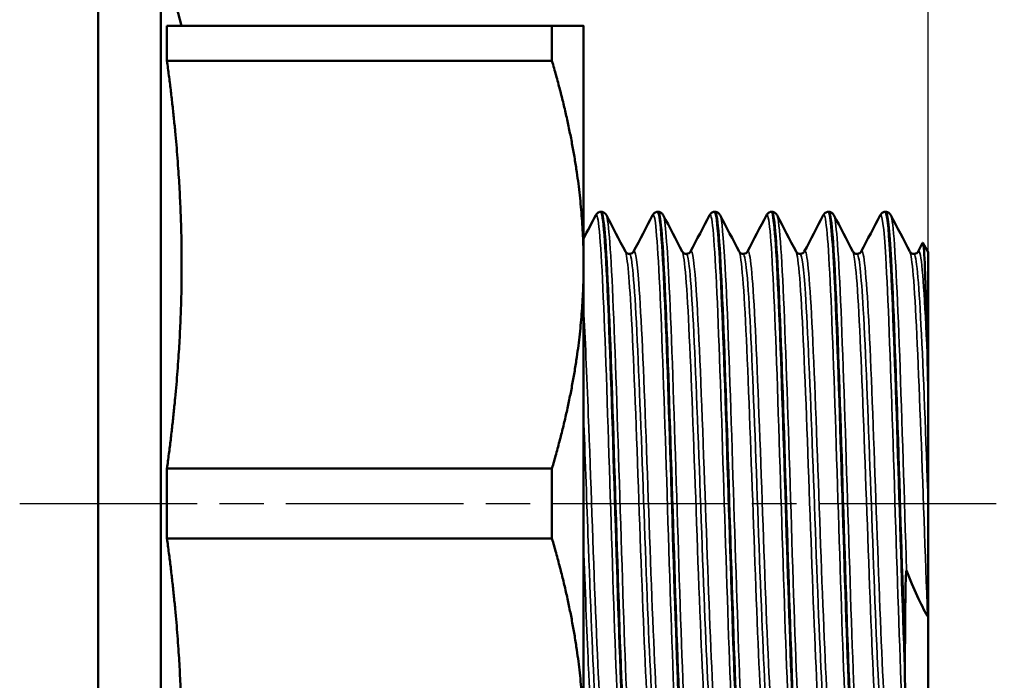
# Model space of a CAD drawing. Header units: millimetres. Extents: x -76 to 691, y -69 to 356.
# Tile 5 of 17: x 41 to 72, y 132 to 153. Entities that reach past the tile are written whole.
import ezdxf

# ---------------------------------------------------------------- set-up
doc = ezdxf.new("R2010")
doc.units = ezdxf.units.MM
doc.linetypes.add('CHAIN', pattern=[0.7087, 0.4724, -0.0591, 0.1181, -0.0591])
for name, color, linetype, lineweight in [('Видимые тонкие (ГОСТ)', 7, 'Continuous', 35), ('Видимый контур (ГОСТ)', 7, 'Continuous', 50), ('Осевая линия (ГОСТ)', 7, 'Continuous', 25), ('Размер (ГОСТ)', 7, 'Continuous', 25)]:
    doc.layers.add(name, color=color, linetype=linetype, lineweight=lineweight)
doc.styles.add('Обычный текст (ГОСТ)', font='GOST Common Italic.ttf')
doc.dimstyles.new('Обычный (ГОСТ)', dxfattribs={"dimtxt": 3.5, "dimasz": 3.5, "dimexe": 1, "dimexo": 0, "dimgap": 0.5, "dimtad": 1, "dimrnd": 1e-08, "dimtxsty": 'Обычный текст (ГОСТ)', "dimblk": 'Filled-1', "dimcen": 0.09, "dimdle": 15, "dimclrd": 256, "dimclre": 256, "dimclrt": 256, "dimazin": 2, "dimtfac": 0.714286, "dimtdec": 3, "dimtmove": 0, "dimatfit": 3, "dimfxl": 1, "dimtolj": 1, "dimlwd": 25, "dimlwe": 25, "dimarcsym": 0})

# ---------------------------------------------------------------- blocks, each defined once
blk = doc.blocks.new('Filled-1')
at = {"color": 0}
for p, q in [((0, 0), (-1, 0.1429)), ((-1, 0.1429), (-1, -0.1429)), ((-1, 0), (0, 0)), ((-1, -0.1429), (0, 0))]:
    blk.add_line(p, q, dxfattribs=at)
at = {"color": 0, "flags": 128}
blk.add_lwpolyline([(-1, -0.1429), (0, 0), (-1, 0.1429), (-1, -0.1429)], dxfattribs=at)
at = {"color": 0}
blk.add_solid([(-1, -0.1429), (0, 0), (-1, 0.1429), (-1, -0.1429)], dxfattribs=at)
blk = doc.blocks.new('*D10')
at = {"layer": 'Defpoints', "color": 0, "linetype": 'Continuous', "transparency": 16777216}
for p in [(69.805, 165.279), (43.305, 155.444), (69.805, 145.724)]:
    blk.add_point(p, dxfattribs=at)
at = {"layer": 'Размер (ГОСТ)', "linetype": 'Continuous', "lineweight": 25, "transparency": 16777216}
for p, q in [((43.305, 155.444), (43.305, 166.279)), ((69.805, 145.724), (69.805, 166.279)), ((46.805, 165.279), (66.305, 165.279))]:
    blk.add_line(p, q, dxfattribs=at)
at = {"layer": 'Размер (ГОСТ)', "linetype": 'Continuous', "lineweight": 25, "transparency": 16777216, "xscale": 3.5, "yscale": 3.5, "zscale": 3.5, "rotation": 180}
blk.add_blockref('Filled-1', (43.305, 165.279), dxfattribs=at)
at = {"layer": 'Размер (ГОСТ)', "linetype": 'Continuous', "lineweight": 25, "transparency": 16777216, "xscale": 3.5, "yscale": 3.5, "zscale": 3.5}
blk.add_blockref('Filled-1', (69.805, 165.279), dxfattribs=at)
at = {"layer": 'Размер (ГОСТ)', "linetype": 'Continuous', "lineweight": 25, "transparency": 16777216, "insert": (52.153, 169.979), "char_height": 3.5, "attachment_point": 1, "style": 'Обычный текст (ГОСТ)'}
blk.add_mtext('\\A1;26,5', dxfattribs=at)

msp = doc.modelspace()

# ---------------------------------------------------------------- linework, layer by layer
at = {"layer": 'Видимые тонкие (ГОСТ)'}
for points, knots in [([(60.1001, 128.495), (60.0583, 128.5766), (60.0166, 128.9399), (59.9748, 129.5715), (59.9008, 130.6904), (59.8268, 132.6385), (59.7528, 134.8878), (59.679, 137.1322), (59.6051, 139.6513), (59.5313, 141.7654), (59.457, 143.8915), (59.3828, 145.5836), (59.3085, 146.3802), (59.2697, 146.7968), (59.2309, 146.9661), (59.192, 146.8923)], [39.3300349, 39.3300349, 39.3300349, 39.3300349, 39.7635773, 39.7635773, 39.7635773, 40.5315976, 40.5315976, 40.5315976, 41.2979213, 41.2979213, 41.2979213, 42.0686359, 42.0686359, 42.0686359, 42.4716275, 42.4716275, 42.4716275, 42.4716275]), ([(60.4391, 128.4877), (60.4329, 128.4755), (60.4268, 128.4696), (60.4207, 128.4703), (60.3462, 128.4785), (60.2718, 129.4472), (60.1974, 131.1108), (60.1232, 132.7692), (60.049, 135.0991), (59.9748, 137.466), (59.9008, 139.8265), (59.8268, 142.1971), (59.7528, 143.9355), (59.679, 145.6701), (59.6051, 146.7559), (59.5313, 146.8999), (59.5312, 146.9), (59.5311, 146.9002), (59.531, 146.9004)], [32.9265962, 32.9265962, 32.9265962, 32.9265962, 32.9901962, 32.9901962, 32.9901962, 33.7627383, 33.7627383, 33.7627383, 34.5328279, 34.5328279, 34.5328279, 35.3008483, 35.3008483, 35.3008483, 36.067172, 36.067172, 36.067172, 36.0681888, 36.0681888, 36.0681888, 36.0681888]), ([(61.9162, 128.4931), (61.865, 128.5961), (61.8138, 129.1258), (61.7627, 130.0361), (61.6884, 131.3574), (61.6141, 133.4652), (61.5398, 135.7842), (61.4657, 138.0998), (61.3915, 140.5996), (61.3173, 142.6033), (61.2432, 144.6042), (61.1692, 146.0877), (61.0951, 146.6512), (61.0661, 146.8717), (61.0371, 146.9503), (61.0081, 146.893)], [33.0468495, 33.0468495, 33.0468495, 33.0468495, 33.5779989, 33.5779989, 33.5779989, 34.3489924, 34.3489924, 34.3489924, 35.118831, 35.118831, 35.118831, 35.8876098, 35.8876098, 35.8876098, 36.1884422, 36.1884422, 36.1884422, 36.1884422]), ([(62.2552, 128.4905), (62.2399, 128.4595), (62.2247, 128.4669), (62.2095, 128.5144), (62.135, 128.7468), (62.0604, 129.9364), (61.9859, 131.7565), (61.9115, 133.5735), (61.8371, 135.9977), (61.7627, 138.3656), (61.6884, 140.7297), (61.6141, 143.0106), (61.5398, 144.5858), (61.4756, 145.9481), (61.4113, 146.7693), (61.3471, 146.8987)], [26.6434109, 26.6434109, 26.6434109, 26.6434109, 26.8014087, 26.8014087, 26.8014087, 27.5750042, 27.5750042, 27.5750042, 28.3472495, 28.3472495, 28.3472495, 29.1182431, 29.1182431, 29.1182431, 29.7850035, 29.7850035, 29.7850035, 29.7850035]), ([(63.7323, 128.4892), (63.67, 128.6152), (63.6076, 129.3892), (63.5453, 130.6811), (63.4713, 132.2152), (63.3973, 134.4622), (63.3233, 136.8131), (63.2493, 139.1625), (63.1754, 141.5893), (63.1014, 143.4362), (63.0275, 145.2821), (62.9536, 146.5282), (62.8796, 146.8375), (62.8612, 146.9147), (62.8427, 146.9333), (62.8242, 146.8959)], [26.7636642, 26.7636642, 26.7636642, 26.7636642, 27.4105658, 27.4105658, 27.4105658, 28.1787159, 28.1787159, 28.1787159, 28.9464013, 28.9464013, 28.9464013, 29.7136451, 29.7136451, 29.7136451, 29.9052569, 29.9052569, 29.9052569, 29.9052569]), ([(64.0713, 128.494), (64.0441, 128.44), (64.017, 128.5054), (63.9898, 128.6959), (63.9157, 129.2159), (63.8416, 130.6612), (63.7675, 132.6392), (63.6934, 134.616), (63.6194, 137.1023), (63.5453, 139.4235), (63.4713, 141.7433), (63.3973, 143.8719), (63.3233, 145.2325), (63.2699, 146.2136), (63.2166, 146.7874), (63.1632, 146.8952)], [20.3602256, 20.3602256, 20.3602256, 20.3602256, 20.6420292, 20.6420292, 20.6420292, 21.4111785, 21.4111785, 21.4111785, 22.1798164, 22.1798164, 22.1798164, 22.9479665, 22.9479665, 22.9479665, 23.5018182, 23.5018182, 23.5018182, 23.5018182]), ([(65.5484, 128.4869), (65.4747, 128.6292), (65.4009, 129.709), (65.3272, 131.4382), (65.2527, 133.184), (65.1783, 135.5714), (65.1038, 137.9462), (65.0295, 140.319), (64.9551, 142.6519), (64.8807, 144.3066), (64.8064, 145.9599), (64.732, 146.9173), (64.6577, 146.9171), (64.6519, 146.9171), (64.6461, 146.9113), (64.6403, 146.8998)], [20.4804789, 20.4804789, 20.4804789, 20.4804789, 21.2458132, 21.2458132, 21.2458132, 22.0185315, 22.0185315, 22.0185315, 22.7905944, 22.7905944, 22.7905944, 23.5620263, 23.5620263, 23.5620263, 23.6220716, 23.6220716, 23.6220716, 23.6220716]), ([(65.8874, 128.4956), (65.8497, 128.4235), (65.8121, 128.5796), (65.7745, 128.9691), (65.6999, 129.7412), (65.6253, 131.4211), (65.5507, 133.547), (65.4762, 135.6709), (65.4017, 138.2153), (65.3272, 140.4819), (65.2527, 142.7464), (65.1783, 144.7074), (65.1038, 145.8275), (65.0623, 146.4521), (65.0208, 146.8112), (64.9793, 146.8922)], [14.0770403, 14.0770403, 14.0770403, 14.0770403, 14.4675621, 14.4675621, 14.4675621, 15.2416655, 15.2416655, 15.2416655, 16.0150639, 16.0150639, 16.0150639, 16.7877822, 16.7877822, 16.7877822, 17.2186329, 17.2186329, 17.2186329, 17.2186329]), ([(67.3645, 128.4882), (67.3562, 128.5034), (67.3479, 128.5303), (67.3395, 128.5691), (67.2656, 128.9134), (67.1917, 130.1922), (67.1178, 132.0598), (67.0439, 133.9268), (66.97, 136.3612), (66.8961, 138.705), (66.8222, 141.0482), (66.7483, 143.2746), (66.6745, 144.7828), (66.6018, 146.2663), (66.5291, 147.0385), (66.4564, 146.9004)], [14.1972936, 14.1972936, 14.1972936, 14.1972936, 14.2836725, 14.2836725, 14.2836725, 15.05086, 15.05086, 15.05086, 15.8178369, 15.8178369, 15.8178369, 16.5846089, 16.5846089, 16.5846089, 17.3388863, 17.3388863, 17.3388863, 17.3388863]), ([(67.7035, 128.4939), (67.6561, 128.4067), (67.6087, 128.6836), (67.5613, 129.3158), (67.4874, 130.3027), (67.4135, 132.1443), (67.3395, 134.3424), (67.2656, 136.5399), (67.1917, 139.069), (67.1178, 141.2457), (67.0439, 143.4219), (66.97, 145.2215), (66.8961, 146.1582), (66.8625, 146.5836), (66.829, 146.8289), (66.7954, 146.8923)], [7.7938549, 7.7938549, 7.7938549, 7.7938549, 8.2855193, 8.2855193, 8.2855193, 9.0529232, 9.0529232, 9.0529232, 9.8201107, 9.8201107, 9.8201107, 10.5870876, 10.5870876, 10.5870876, 10.9354476, 10.9354476, 10.9354476, 10.9354476]), ([(69.1159, 128.8395), (69.0418, 129.5018), (68.9677, 131.0738), (68.8936, 133.1284), (68.8195, 135.1822), (68.7455, 137.6951), (68.6714, 139.9847), (68.5973, 142.2736), (68.5233, 144.3136), (68.4492, 145.5511), (68.3903, 146.5354), (68.3314, 147.0032), (68.2725, 146.8969)], [8.1378985, 8.1378985, 8.1378985, 8.1378985, 8.9069789, 8.9069789, 8.9069789, 9.6758022, 9.6758022, 9.6758022, 10.4443745, 10.4443745, 10.4443745, 11.055701, 11.055701, 11.055701, 11.055701]), ([(69.1159, 135.551), (69.0418, 137.8509), (68.9677, 140.3587), (68.8936, 142.3933), (68.8195, 144.4271), (68.7455, 145.965), (68.6714, 146.5895), (68.6514, 146.7577), (68.6315, 146.8592), (68.6115, 146.8953)], [2.9071492, 2.9071492, 2.9071492, 2.9071492, 3.6762295, 3.6762295, 3.6762295, 4.4450529, 4.4450529, 4.4450529, 4.6522623, 4.6522623, 4.6522623, 4.6522623]), ([(61.3089, 129.6551), (61.2916, 129.6864), (61.2743, 129.7609), (61.257, 129.8798), (61.1804, 130.4053), (61.1038, 131.7907), (61.0272, 133.6363), (60.9507, 135.4796), (60.8743, 137.7582), (60.7978, 139.8161), (60.7214, 141.8716), (60.645, 143.6807), (60.5686, 144.7236), (60.5127, 145.4868), (60.4568, 145.8321), (60.4009, 145.7309)], [33.0554885, 33.0554885, 33.0554885, 33.0554885, 33.2353122, 33.2353122, 33.2353122, 34.0301244, 34.0301244, 34.0301244, 34.8239322, 34.8239322, 34.8239322, 35.6168376, 35.6168376, 35.6168376, 36.1970812, 36.1970812, 36.1970812, 36.1970812]), ([(63.125, 129.6515), (63.12, 129.6608), (63.115, 129.6738), (63.1101, 129.6906), (63.0336, 129.9471), (62.9571, 131.0833), (62.8807, 132.7723), (62.8043, 134.4602), (62.7279, 136.6787), (62.6515, 138.7901), (62.5713, 141.0044), (62.4912, 143.0684), (62.411, 144.3353), (62.3464, 145.3579), (62.2817, 145.8508), (62.217, 145.7338)], [26.7723032, 26.7723032, 26.7723032, 26.7723032, 26.82416, 26.82416, 26.82416, 27.6176828, 27.6176828, 27.6176828, 28.4107574, 28.4107574, 28.4107574, 29.2425059, 29.2425059, 29.2425059, 29.9138959, 29.9138959, 29.9138959, 29.9138959]), ([(64.9411, 129.6512), (64.8674, 129.7955), (64.7936, 130.755), (64.7198, 132.2795), (64.643, 133.8671), (64.5662, 136.0466), (64.4894, 138.1853), (64.4126, 140.3224), (64.3358, 142.3909), (64.2591, 143.7915), (64.1837, 145.1657), (64.1084, 145.8792), (64.0331, 145.7363)], [20.4891179, 20.4891179, 20.4891179, 20.4891179, 21.2547926, 21.2547926, 21.2547926, 22.0521745, 22.0521745, 22.0521745, 22.8489265, 22.8489265, 22.8489265, 23.6307106, 23.6307106, 23.6307106, 23.6307106]), ([(61.0463, 129.6518), (61.0399, 129.6391), (61.0336, 129.6325), (61.0272, 129.632), (60.9507, 129.6261), (60.8743, 130.5086), (60.7978, 132.0255), (60.7214, 133.5406), (60.645, 135.6692), (60.5686, 137.7998), (60.4914, 139.9517), (60.4143, 142.0775), (60.3371, 143.5551), (60.2708, 144.8244), (60.2045, 145.6011), (60.1383, 145.7345)], [32.9179572, 32.9179572, 32.9179572, 32.9179572, 32.9839654, 32.9839654, 32.9839654, 33.7777732, 33.7777732, 33.7777732, 34.5706787, 34.5706787, 34.5706787, 35.371563, 35.371563, 35.371563, 36.0595498, 36.0595498, 36.0595498, 36.0595498]), ([(61.1776, 129.73), (61.1256, 129.7346), (61.0736, 130.1202), (61.0215, 130.8579), (60.9448, 131.9452), (60.8681, 133.7832), (60.7914, 135.8401), (60.7148, 137.8946), (60.6382, 140.1408), (60.5616, 141.9301), (60.4842, 143.7373), (60.4069, 145.054), (60.3295, 145.493), (60.3095, 145.6063), (60.2895, 145.6608), (60.2696, 145.6587)], [32.9867229, 32.9867229, 32.9867229, 32.9867229, 33.5267421, 33.5267421, 33.5267421, 34.3228009, 34.3228009, 34.3228009, 35.1179549, 35.1179549, 35.1179549, 35.92104, 35.92104, 35.92104, 36.1283155, 36.1283155, 36.1283155, 36.1283155]), ([(62.8624, 129.6517), (62.7921, 129.5218), (62.7218, 130.1261), (62.6515, 131.3302), (62.5713, 132.7025), (62.4912, 134.8373), (62.411, 137.0656), (62.3338, 139.2126), (62.2566, 141.416), (62.1794, 143.0302), (62.1044, 144.5984), (62.0294, 145.5904), (61.9544, 145.7362)], [26.6347719, 26.6347719, 26.6347719, 26.6347719, 27.3645985, 27.3645985, 27.3645985, 28.1963469, 28.1963469, 28.1963469, 28.9977664, 28.9977664, 28.9977664, 29.7763645, 29.7763645, 29.7763645, 29.7763645]), ([(62.9937, 129.732), (62.9556, 129.7319), (62.9176, 129.9339), (62.8795, 130.3383), (62.8028, 131.152), (62.7262, 132.7742), (62.6496, 134.7363), (62.5695, 136.7872), (62.4894, 139.1812), (62.4093, 141.1688), (62.3319, 143.0903), (62.2544, 144.6059), (62.177, 145.2692), (62.1465, 145.53), (62.1161, 145.6577), (62.0857, 145.6559)], [26.7035376, 26.7035376, 26.7035376, 26.7035376, 27.0988293, 27.0988293, 27.0988293, 27.8941741, 27.8941741, 27.8941741, 28.7255166, 28.7255166, 28.7255166, 29.5292204, 29.5292204, 29.5292204, 29.8451302, 29.8451302, 29.8451302, 29.8451302]), ([(64.6785, 129.6539), (64.6155, 129.5399), (64.5524, 130.0034), (64.4894, 130.9755), (64.4126, 132.159), (64.3358, 134.0808), (64.2591, 136.184), (64.1824, 138.2855), (64.1056, 140.5409), (64.0289, 142.2972), (63.9523, 144.0522), (63.8756, 145.2863), (63.799, 145.6426), (63.7895, 145.6868), (63.78, 145.7174), (63.7705, 145.7348)], [20.3515866, 20.3515866, 20.3515866, 20.3515866, 21.0060155, 21.0060155, 21.0060155, 21.8027675, 21.8027675, 21.8027675, 22.5989163, 22.5989163, 22.5989163, 23.3944879, 23.3944879, 23.3944879, 23.4931792, 23.4931792, 23.4931792, 23.4931792]), ([(64.8098, 129.731), (64.7812, 129.7291), (64.7525, 129.842), (64.7239, 130.0734), (64.6468, 130.6958), (64.5698, 132.1668), (64.4927, 134.0572), (64.4158, 135.9461), (64.3388, 138.2289), (64.2618, 140.2404), (64.1849, 142.2503), (64.1079, 143.963), (64.031, 144.8801), (63.9879, 145.3937), (63.9449, 145.6541), (63.9018, 145.6555)], [20.4203522, 20.4203522, 20.4203522, 20.4203522, 20.7176695, 20.7176695, 20.7176695, 21.5173476, 21.5173476, 21.5173476, 22.3163919, 22.3163919, 22.3163919, 23.114829, 23.114829, 23.114829, 23.5619449, 23.5619449, 23.5619449, 23.5619449]), ([(66.4946, 129.6576), (66.4439, 129.5646), (66.3932, 129.8364), (66.3425, 130.4611), (66.264, 131.4284), (66.1855, 133.2307), (66.1069, 135.3239), (66.0297, 137.3832), (65.9525, 139.6953), (65.8752, 141.5825), (65.798, 143.4678), (65.7209, 144.904), (65.6437, 145.4708), (65.6247, 145.6107), (65.6056, 145.6972), (65.5866, 145.7316)], [14.0684013, 14.0684013, 14.0684013, 14.0684013, 14.5946692, 14.5946692, 14.5946692, 15.4096037, 15.4096037, 15.4096037, 16.2113339, 16.2113339, 16.2113339, 17.0122703, 17.0122703, 17.0122703, 17.2099939, 17.2099939, 17.2099939, 17.2099939]), ([(66.6259, 129.7269), (66.6108, 129.7253), (66.5957, 129.7564), (66.5806, 129.8215), (66.504, 130.1512), (66.4274, 131.349), (66.3508, 133.0691), (66.2722, 134.8343), (66.1936, 137.1265), (66.115, 139.252), (66.0375, 141.3469), (65.9601, 143.2512), (65.8826, 144.4038), (65.8277, 145.2208), (65.7728, 145.6523), (65.7179, 145.6579)], [14.1371669, 14.1371669, 14.1371669, 14.1371669, 14.293931, 14.293931, 14.293931, 15.0889285, 15.0889285, 15.0889285, 15.9047636, 15.9047636, 15.9047636, 16.7088194, 16.7088194, 16.7088194, 17.2787596, 17.2787596, 17.2787596, 17.2787596]), ([(66.7572, 129.654), (66.6954, 129.7791), (66.6335, 130.4589), (66.5716, 131.5849), (66.4952, 132.975), (66.4189, 135.0274), (66.3425, 137.1528), (66.264, 139.3378), (66.1855, 141.5702), (66.1069, 143.1758), (66.0297, 144.7554), (65.9525, 145.7077), (65.8752, 145.7535), (65.8665, 145.7587), (65.8579, 145.7524), (65.8492, 145.735)], [14.2059326, 14.2059326, 14.2059326, 14.2059326, 14.8481103, 14.8481103, 14.8481103, 15.6408282, 15.6408282, 15.6408282, 16.4557627, 16.4557627, 16.4557627, 17.2574928, 17.2574928, 17.2574928, 17.3475253, 17.3475253, 17.3475253, 17.3475253]), ([(68.3107, 129.6589), (68.2662, 129.5757), (68.2218, 129.7711), (68.1773, 130.2456), (68.1008, 131.0625), (68.0243, 132.6959), (67.9477, 134.6752), (67.8712, 136.6538), (67.7947, 138.9526), (67.7182, 140.9094), (67.6417, 142.8655), (67.5652, 144.4547), (67.4888, 145.2195), (67.4601, 145.5065), (67.4314, 145.676), (67.4027, 145.7291)], [7.785216, 7.785216, 7.785216, 7.785216, 8.2466829, 8.2466829, 8.2466829, 9.0410061, 9.0410061, 9.0410061, 9.8350808, 9.8350808, 9.8350808, 10.6289136, 10.6289136, 10.6289136, 10.9268086, 10.9268086, 10.9268086, 10.9268086]), ([(68.442, 129.7246), (68.4351, 129.7241), (68.4282, 129.7306), (68.4213, 129.7443), (68.3445, 129.8961), (68.2677, 130.9301), (68.1909, 132.5464), (68.1142, 134.1622), (68.0374, 136.3388), (67.9607, 138.4457), (67.884, 140.5519), (67.8072, 142.561), (67.7305, 143.8912), (67.665, 145.0269), (67.5995, 145.6552), (67.534, 145.6616)], [7.8539816, 7.8539816, 7.8539816, 7.8539816, 7.9257894, 7.9257894, 7.9257894, 8.7226604, 8.7226604, 8.7226604, 9.5192748, 9.5192748, 9.5192748, 10.3156388, 10.3156388, 10.3156388, 10.9955743, 10.9955743, 10.9955743, 10.9955743]), ([(68.5733, 129.6562), (68.5179, 129.768), (68.4624, 130.3192), (68.407, 131.2481), (68.3304, 132.5306), (68.2539, 134.5165), (68.1773, 136.6331), (68.1008, 138.7491), (68.0243, 140.9685), (67.9477, 142.6516), (67.8712, 144.3342), (67.7947, 145.4593), (67.7182, 145.7027), (67.7006, 145.7589), (67.6829, 145.7679), (67.6653, 145.7323)], [7.9227473, 7.9227473, 7.9227473, 7.9227473, 8.4982638, 8.4982638, 8.4982638, 9.2928418, 9.2928418, 9.2928418, 10.087165, 10.087165, 10.087165, 10.8812398, 10.8812398, 10.8812398, 11.06434, 11.06434, 11.06434, 11.06434]), ([(69.7866, 134.0954), (69.7099, 136.0101), (69.6332, 138.3115), (69.5565, 140.3332), (69.4798, 142.3542), (69.4031, 144.0696), (69.3264, 144.9831), (69.2905, 145.4106), (69.2546, 145.6599), (69.2188, 145.7281)], [2.6789225, 2.6789225, 2.6789225, 2.6789225, 3.4751657, 3.4751657, 3.4751657, 4.271115, 4.271115, 4.271115, 4.6436233, 4.6436233, 4.6436233, 4.6436233]), ([(69.8049, 137.6715), (69.728, 139.7929), (69.651, 141.9029), (69.5741, 143.3874), (69.4994, 144.8281), (69.4247, 145.6613), (69.3501, 145.6635)], [3.1388071, 3.1388071, 3.1388071, 3.1388071, 3.9373556, 3.9373556, 3.9373556, 4.712389, 4.712389, 4.712389, 4.712389]), ([(69.7866, 142.1352), (69.7099, 143.9208), (69.6332, 145.2023), (69.5565, 145.6087), (69.5315, 145.7413), (69.5064, 145.7801), (69.4814, 145.73)], [3.7250815, 3.7250815, 3.7250815, 3.7250815, 4.5213246, 4.5213246, 4.5213246, 4.7811547, 4.7811547, 4.7811547, 4.7811547]), ([(59.4928, 129.6577), (59.4672, 129.7046), (59.4416, 129.8445), (59.416, 130.0792), (59.3394, 130.7807), (59.2628, 132.3189), (59.1863, 134.25), (59.1094, 136.1887), (59.0325, 138.4983), (58.9556, 140.5076), (58.9054, 141.8208), (58.8551, 143.002), (58.8049, 143.897)], [39.3386739, 39.3386739, 39.3386739, 39.3386739, 39.6045714, 39.6045714, 39.6045714, 40.3993481, 40.3993481, 40.3993481, 41.1972596, 41.1972596, 41.1972596, 41.7187328, 41.7187328, 41.7187328, 41.7187328]), ([(59.3615, 129.7269), (59.2995, 129.7335), (59.2375, 130.292), (59.1755, 131.3177), (59.0985, 132.5924), (59.0214, 134.5723), (58.9444, 136.6796), (58.8979, 137.9511), (58.8514, 139.2615), (58.8049, 140.4636)], [39.2699082, 39.2699082, 39.2699082, 39.2699082, 39.9134077, 39.9134077, 39.9134077, 40.7131165, 40.7131165, 40.7131165, 41.1956533, 41.1956533, 41.1956533, 41.1956533]), ([(59.2302, 129.6541), (59.2156, 129.6245), (59.2009, 129.6259), (59.1863, 129.6599), (59.1094, 129.8383), (59.0325, 130.9103), (58.9556, 132.5646), (58.9054, 133.6457), (58.8551, 134.9631), (58.8049, 136.3446)], [39.2011425, 39.2011425, 39.2011425, 39.2011425, 39.3531892, 39.3531892, 39.3531892, 40.1511006, 40.1511006, 40.1511006, 40.6725739, 40.6725739, 40.6725739, 40.6725739])]:
    msp.add_open_spline(points, degree=3, knots=knots, dxfattribs=at)
at = {"layer": 'Видимый контур (ГОСТ)'}
for p, q in [((43.3049, 119.9437), (43.3049, 155.4437)), ((45.3049, 119.9437), (45.3049, 155.4437)), ((45.9748, 152.9437), (45.3049, 155.4437)), ((57.7945, 152.9437), (45.5059, 152.9437)), ((45.5059, 152.9437), (45.5059, 151.8247)), ((57.7945, 152.9437), (57.7945, 151.8247)), ((58.8049, 145.3187), (58.8049, 152.9437)), ((57.7945, 151.8247), (45.5059, 151.8247)), ((59.353, 147.0087), (59.37, 147.0087)), ((61.1691, 147.0087), (61.1861, 147.0087)), ((62.9852, 147.0087), (63.0022, 147.0087)), ((64.8013, 147.0087), (64.8183, 147.0087)), ((66.6174, 147.0087), (66.6344, 147.0087)), ((68.4335, 147.0087), (68.4505, 147.0087)), ((69.4814, 145.7363), (69.6265, 146.0144)), ((69.8049, 145.7237), (69.6366, 146.0153)), ((69.8049, 141.1625), (69.8049, 145.7237)), ((58.8049, 130.0687), (58.8049, 145.3187)), ((69.8049, 141.1625), (69.8049, 137.6715)), ((57.7945, 138.8127), (45.5059, 138.8127)), ((45.5059, 138.8127), (45.5059, 136.5747)), ((57.7945, 138.8127), (57.7945, 136.5747)), ((69.8049, 137.6715), (69.8049, 134.1846)), ((57.7945, 136.5747), (45.5059, 136.5747)), ((69.8049, 129.6636), (69.8049, 134.1846)), ((69.063, 132.8378), (69.063, 132.3795))]:
    msp.add_line(p, q, dxfattribs=at)
for points, weights in [([(57.7945, 152.9437), (58.8049, 152.9437), (58.8049, 152.9437)], [1.03957889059, 1.04844020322, 1]), ([(45.9748, 145.3187), (45.9748, 148.3951), (45.5059, 151.8247)], [1, 1.02828840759, 1]), ([(58.8049, 145.3187), (58.8049, 148.3951), (57.7945, 151.8247)], [1, 1.04844020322, 1.03957889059]), ([(45.5059, 138.8127), (45.9748, 142.2422), (45.9748, 145.3187)], [1, 1.02828840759, 1]), ([(57.7945, 138.8127), (58.8049, 142.2422), (58.8049, 145.3187)], [1.03957889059, 1.04844020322, 1]), ([(45.9748, 130.0687), (45.9748, 133.1451), (45.5059, 136.5747)], [1, 1.02828840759, 1]), ([(58.8049, 130.0687), (58.8049, 133.1451), (57.7945, 136.5747)], [1, 1.04844020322, 1.03957889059])]:
    msp.add_rational_spline(points, weights, degree=2, dxfattribs=at)
for points in [[(58.8049, 146.1582), (58.934, 146.4056), (59.063, 146.653), (59.192, 146.9004)], [(59.531, 146.9004), (59.7334, 146.5124), (59.9358, 146.1243), (60.1383, 145.7363)], [(60.4009, 145.7363), (60.6034, 146.1243), (60.8058, 146.5124), (61.0081, 146.9004)], [(61.3471, 146.9004), (61.5495, 146.5124), (61.7519, 146.1243), (61.9544, 145.7363)], [(62.217, 145.7363), (62.4195, 146.1243), (62.6219, 146.5124), (62.8242, 146.9004)], [(63.1632, 146.9004), (63.3656, 146.5124), (63.568, 146.1243), (63.7705, 145.7363)], [(64.0331, 145.7363), (64.2356, 146.1243), (64.438, 146.5124), (64.6403, 146.9004)], [(64.9793, 146.9004), (65.1817, 146.5124), (65.3841, 146.1243), (65.5866, 145.7363)], [(65.8492, 145.7363), (66.0517, 146.1243), (66.2541, 146.5124), (66.4564, 146.9004)], [(66.7954, 146.9004), (66.9978, 146.5124), (67.2002, 146.1243), (67.4027, 145.7363)], [(67.6653, 145.7363), (67.8678, 146.1243), (68.0702, 146.5124), (68.2725, 146.9004)], [(68.6115, 146.9004), (68.8139, 146.5124), (69.0163, 146.1243), (69.2188, 145.7363)], [(69.8049, 141.1625), (69.7996, 141.4967), (69.7936, 141.8214), (69.7866, 142.1352)]]:
    msp.add_open_spline(points, degree=3, dxfattribs=at)
for points, knots in [([(59.192, 146.9004), (59.2004, 146.9164), (59.211, 146.9349), (59.2447, 146.9677), (59.2599, 146.9797), (59.3001, 146.9999), (59.3259, 147.0075), (59.3526, 147.0087)], [0, 0, 0, 0, 0.028256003, 0.028256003, 0.042945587, 0.042945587, 0.058160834, 0.058160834, 0.058160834, 0.058160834]), ([(59.3526, 147.0004), (59.3917, 147.0015), (59.4308, 146.7533), (59.4699, 146.2579), (59.5437, 145.322), (59.6176, 143.5143), (59.6914, 141.3227), (59.7652, 139.1318), (59.839, 136.5817), (59.9128, 134.3604), (59.9866, 132.1397), (60.0604, 130.2723), (60.1342, 129.2617), (60.1765, 128.6825), (60.2188, 128.3884), (60.2611, 128.3866)], [-42.4128826, -42.4128826, -42.4128826, -42.4128826, -42.0072647, -42.0072647, -42.0072647, -41.2408887, -41.2408887, -41.2408887, -40.4747496, -40.4747496, -40.4747496, -39.7088418, -39.7088418, -39.7088418, -39.2699082, -39.2699082, -39.2699082, -39.2699082]), ([(60.2785, 128.3871), (60.2435, 128.3849), (60.2086, 128.5819), (60.1737, 128.9799), (60.0997, 129.8226), (60.0257, 131.5568), (59.9517, 133.7126), (59.8779, 135.8626), (59.8041, 138.4079), (59.7303, 140.6621), (59.6532, 143.0178), (59.5761, 145.025), (59.4989, 146.0972), (59.456, 146.6947), (59.413, 146.9987), (59.37, 147.0007)], [32.985341, 32.985341, 32.985341, 32.985341, 33.3479664, 33.3479664, 33.3479664, 34.1159186, 34.1159186, 34.1159186, 34.8818512, 34.8818512, 34.8818512, 35.682247, 35.682247, 35.682247, 36.1283155, 36.1283155, 36.1283155, 36.1283155]), ([(59.3704, 147.0087), (59.407, 147.007), (59.4412, 146.993), (59.4861, 146.9625), (59.5, 146.9469), (59.5194, 146.9213), (59.5258, 146.9104), (59.531, 146.9004)], [0, 0, 0, 0, 0.020876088, 0.020876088, 0.040384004, 0.040384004, 0.058131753, 0.058131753, 0.058131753, 0.058131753]), ([(61.0081, 146.9004), (61.0165, 146.9164), (61.0271, 146.9349), (61.0608, 146.9677), (61.076, 146.9797), (61.1162, 146.9999), (61.142, 147.0075), (61.1687, 147.0087)], [0, 0, 0, 0, 0.028256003, 0.028256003, 0.042945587, 0.042945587, 0.058160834, 0.058160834, 0.058160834, 0.058160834]), ([(61.1687, 147.0024), (61.1925, 147.0056), (61.2164, 146.9155), (61.2402, 146.7288), (61.3138, 146.1512), (61.3875, 144.6559), (61.4612, 142.6449), (61.5348, 140.6344), (61.6085, 138.1306), (61.6821, 135.8062), (61.759, 133.3798), (61.8359, 131.1797), (61.9128, 129.8451), (61.9676, 128.894), (62.0224, 128.3899), (62.0772, 128.3838)], [-36.1296973, -36.1296973, -36.1296973, -36.1296973, -35.8825702, -35.8825702, -35.8825702, -35.1179296, -35.1179296, -35.1179296, -34.3534803, -34.3534803, -34.3534803, -33.555486, -33.555486, -33.555486, -32.9867229, -32.9867229, -32.9867229, -32.9867229]), ([(62.0946, 128.3861), (62.0479, 128.3874), (62.0012, 128.746), (61.9545, 129.445), (61.8803, 130.5559), (61.8061, 132.514), (61.7319, 134.7858), (61.6578, 137.054), (61.5837, 139.6092), (61.5097, 141.7576), (61.4357, 143.9027), (61.3617, 145.618), (61.2877, 146.439), (61.2539, 146.8148), (61.22, 147.0013), (61.1861, 147.0005)], [26.7021557, 26.7021557, 26.7021557, 26.7021557, 27.1867018, 27.1867018, 27.1867018, 27.9568609, 27.9568609, 27.9568609, 28.7257879, 28.7257879, 28.7257879, 29.4935785, 29.4935785, 29.4935785, 29.8451302, 29.8451302, 29.8451302, 29.8451302]), ([(61.1865, 147.0087), (61.2231, 147.007), (61.2573, 146.993), (61.3022, 146.9625), (61.3161, 146.9469), (61.3355, 146.9213), (61.3419, 146.9104), (61.3471, 146.9004)], [0, 0, 0, 0, 0.020876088, 0.020876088, 0.040384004, 0.040384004, 0.058131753, 0.058131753, 0.058131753, 0.058131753]), ([(62.8242, 146.9004), (62.8326, 146.9164), (62.8432, 146.9349), (62.8769, 146.9677), (62.8921, 146.9797), (62.9323, 146.9999), (62.9581, 147.0075), (62.9848, 147.0087)], [0, 0, 0, 0, 0.028256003, 0.028256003, 0.042945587, 0.042945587, 0.058160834, 0.058160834, 0.058160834, 0.058160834]), ([(62.9848, 147.0055), (62.9991, 147.0077), (63.0134, 146.9758), (63.0277, 146.9084), (63.1018, 146.5588), (63.1759, 145.2598), (63.2501, 143.3645), (63.3241, 141.4707), (63.3982, 139.003), (63.4723, 136.6314), (63.5463, 134.2616), (63.6203, 132.0144), (63.6943, 130.4992), (63.7607, 129.1418), (63.827, 128.3855), (63.8933, 128.3798)], [-29.846512, -29.846512, -29.846512, -29.846512, -29.6982816, -29.6982816, -29.6982816, -28.9288641, -28.9288641, -28.9288641, -28.1600459, -28.1600459, -28.1600459, -27.3918032, -27.3918032, -27.3918032, -26.7035376, -26.7035376, -26.7035376, -26.7035376]), ([(63.9107, 128.3816), (63.8504, 128.3857), (63.7902, 128.9991), (63.73, 130.133), (63.6561, 131.5235), (63.5822, 133.681), (63.5084, 136.0229), (63.4345, 138.3633), (63.3607, 140.8616), (63.2869, 142.8439), (63.2131, 144.825), (63.1394, 146.2686), (63.0656, 146.7857), (63.0445, 146.9337), (63.0233, 147.0054), (63.0022, 147.0032)], [20.4189704, 20.4189704, 20.4189704, 20.4189704, 21.0441489, 21.0441489, 21.0441489, 21.8108069, 21.8108069, 21.8108069, 22.5769833, 22.5769833, 22.5769833, 23.3427012, 23.3427012, 23.3427012, 23.5619449, 23.5619449, 23.5619449, 23.5619449]), ([(63.0026, 147.0087), (63.0392, 147.007), (63.0734, 146.993), (63.1183, 146.9625), (63.1322, 146.9469), (63.1516, 146.9213), (63.158, 146.9104), (63.1632, 146.9004)], [0, 0, 0, 0, 0.020876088, 0.020876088, 0.040384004, 0.040384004, 0.058131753, 0.058131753, 0.058131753, 0.058131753]), ([(64.6403, 146.9004), (64.6487, 146.9164), (64.6593, 146.9349), (64.693, 146.9677), (64.7082, 146.9797), (64.7484, 146.9999), (64.7742, 147.0075), (64.8009, 147.0087)], [0, 0, 0, 0, 0.028256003, 0.028256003, 0.042945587, 0.042945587, 0.058160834, 0.058160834, 0.058160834, 0.058160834]), ([(64.8009, 147.0087), (64.8014, 147.0087), (64.8019, 147.0087), (64.8024, 147.0086), (64.8761, 147.0002), (64.9498, 146.0407), (65.0236, 144.3886), (65.0973, 142.7373), (65.1709, 140.4124), (65.2446, 138.0391), (65.3183, 135.6671), (65.3919, 133.2729), (65.4656, 131.5), (65.5405, 129.6959), (65.6155, 128.5568), (65.6904, 128.3987), (65.6968, 128.3853), (65.7031, 128.379), (65.7094, 128.3795)], [-23.5633267, -23.5633267, -23.5633267, -23.5633267, -23.558397, -23.558397, -23.558397, -22.7931148, -22.7931148, -22.7931148, -22.0282455, -22.0282455, -22.0282455, -21.2637663, -21.2637663, -21.2637663, -20.4858849, -20.4858849, -20.4858849, -20.4203522, -20.4203522, -20.4203522, -20.4203522]), ([(65.7268, 128.3787), (65.654, 128.3773), (65.5813, 129.2967), (65.5086, 130.9006), (65.4342, 132.5394), (65.3599, 134.8739), (65.2856, 137.2665), (65.2113, 139.657), (65.1371, 142.078), (65.0628, 143.8695), (64.9886, 145.6594), (64.9145, 146.8004), (64.8403, 146.9818), (64.8329, 146.9997), (64.8256, 147.0082), (64.8183, 147.0076)], [14.1357851, 14.1357851, 14.1357851, 14.1357851, 14.8907266, 14.8907266, 14.8907266, 15.6620873, 15.6620873, 15.6620873, 16.4327758, 16.4327758, 16.4327758, 17.2028167, 17.2028167, 17.2028167, 17.2787596, 17.2787596, 17.2787596, 17.2787596]), ([(64.8187, 147.0087), (64.8553, 147.007), (64.8895, 146.993), (64.9344, 146.9625), (64.9483, 146.9469), (64.9677, 146.9213), (64.9741, 146.9104), (64.9793, 146.9004)], [0, 0, 0, 0, 0.020876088, 0.020876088, 0.040384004, 0.040384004, 0.058131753, 0.058131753, 0.058131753, 0.058131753]), ([(66.4564, 146.9004), (66.4648, 146.9164), (66.4754, 146.9349), (66.5091, 146.9677), (66.5243, 146.9797), (66.5645, 146.9999), (66.5903, 147.0075), (66.617, 147.0087)], [0, 0, 0, 0, 0.028256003, 0.028256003, 0.042945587, 0.042945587, 0.058160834, 0.058160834, 0.058160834, 0.058160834]), ([(66.617, 147.0062), (66.6786, 147.0022), (66.7402, 146.3587), (66.8018, 145.1764), (66.8756, 143.7602), (66.9494, 141.5868), (67.0232, 139.2421), (67.0969, 136.9), (67.1706, 134.413), (67.2443, 132.4499), (67.3201, 130.4314), (67.3959, 128.9923), (67.4716, 128.5399), (67.4896, 128.4327), (67.5075, 128.3811), (67.5255, 128.3832)], [-17.2801414, -17.2801414, -17.2801414, -17.2801414, -16.640771, -16.640771, -16.640771, -15.8749712, -15.8749712, -15.8749712, -15.1100284, -15.1100284, -15.1100284, -14.3234829, -14.3234829, -14.3234829, -14.1371669, -14.1371669, -14.1371669, -14.1371669]), ([(67.5429, 128.3805), (67.5327, 128.379), (67.5226, 128.395), (67.5124, 128.429), (67.4387, 128.6756), (67.3649, 129.8672), (67.2912, 131.683), (67.2174, 133.4982), (67.1437, 135.917), (67.07, 138.2882), (66.9963, 140.6588), (66.9226, 142.9556), (66.8488, 144.5607), (66.7774, 146.1171), (66.7059, 147.0063), (66.6344, 147.0086)], [7.8525998, 7.8525998, 7.8525998, 7.8525998, 7.9579388, 7.9579388, 7.9579388, 8.7234015, 8.7234015, 8.7234015, 9.4886501, 9.4886501, 9.4886501, 10.2536904, 10.2536904, 10.2536904, 10.9955743, 10.9955743, 10.9955743, 10.9955743]), ([(66.6348, 147.0087), (66.6714, 147.007), (66.7056, 146.993), (66.7505, 146.9625), (66.7644, 146.9469), (66.7838, 146.9213), (66.7902, 146.9104), (66.7954, 146.9004)], [0, 0, 0, 0, 0.020876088, 0.020876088, 0.040384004, 0.040384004, 0.058131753, 0.058131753, 0.058131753, 0.058131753]), ([(68.2725, 146.9004), (68.2809, 146.9164), (68.2915, 146.9349), (68.3252, 146.9677), (68.3404, 146.9797), (68.3806, 146.9999), (68.4064, 147.0075), (68.4331, 147.0087)], [0, 0, 0, 0, 0.028256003, 0.028256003, 0.042945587, 0.042945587, 0.058160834, 0.058160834, 0.058160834, 0.058160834]), ([(68.4331, 147.0031), (68.4858, 147), (68.5384, 146.5389), (68.591, 145.6598), (68.6647, 144.4296), (68.7383, 142.3948), (68.812, 140.1021), (68.8857, 137.808), (68.9593, 135.2811), (69.033, 133.2008), (69.043, 132.9185), (69.053, 132.6442), (69.063, 132.3795)], [-10.9969561, -10.9969561, -10.9969561, -10.9969561, -10.4507056, -10.4507056, -10.4507056, -9.6862985, -9.6862985, -9.6862985, -8.9214696, -8.9214696, -8.9214696, -8.8176639, -8.8176639, -8.8176639, -8.8176639]), ([(69.063, 132.8378), (68.9891, 134.8705), (68.9152, 137.39), (68.8413, 139.7152), (68.7674, 142.0395), (68.6935, 144.1436), (68.6197, 145.4588), (68.5633, 146.4624), (68.5069, 146.9981), (68.4505, 147.0044)], [2.5932258, 2.5932258, 2.5932258, 2.5932258, 3.3603474, 3.3603474, 3.3603474, 4.1272147, 4.1272147, 4.1272147, 4.712389, 4.712389, 4.712389, 4.712389]), ([(68.4509, 147.0087), (68.4875, 147.007), (68.5217, 146.993), (68.5666, 146.9625), (68.5805, 146.9469), (68.5999, 146.9213), (68.6063, 146.9104), (68.6115, 146.9004)], [0, 0, 0, 0, 0.020876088, 0.020876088, 0.040384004, 0.040384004, 0.058131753, 0.058131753, 0.058131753, 0.058131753]), ([(69.7866, 142.1352), (69.7734, 142.736), (69.7602, 143.2858), (69.7337, 144.2603), (69.7205, 144.6798), (69.6875, 145.5322), (69.6679, 145.8546), (69.6409, 146.0138), (69.6337, 146.0282), (69.6265, 146.0144)], [-3.83277889, -3.83277889, -3.83277889, -3.83277889, -3.62063923, -3.62063923, -3.40672067, -3.40672067, -3.08370255, -3.08370255, -2.96395102, -2.96395102, -2.96395102, -2.96395102]), ([(60.1383, 145.7363), (60.1404, 145.7322), (60.1448, 145.7223), (60.1708, 145.6975), (60.1838, 145.6872), (60.2205, 145.6699), (60.2449, 145.6636), (60.2696, 145.6636)], [0, 0, 0, 0, 0.02808243, 0.02808243, 0.042837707, 0.042837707, 0.058139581, 0.058139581, 0.058139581, 0.058139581]), ([(60.2696, 145.6636), (60.3052, 145.6636), (60.339, 145.6774), (60.3767, 145.7034), (60.3862, 145.7147), (60.3972, 145.7294), (60.3996, 145.7338), (60.4009, 145.7363)], [0, 0, 0, 0, 0.02208301, 0.02208301, 0.041019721, 0.041019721, 0.058114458, 0.058114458, 0.058114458, 0.058114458]), ([(61.9544, 145.7363), (61.9565, 145.7322), (61.9609, 145.7223), (61.9869, 145.6975), (61.9999, 145.6872), (62.0366, 145.6699), (62.061, 145.6636), (62.0857, 145.6636)], [0, 0, 0, 0, 0.02808243, 0.02808243, 0.042837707, 0.042837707, 0.058139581, 0.058139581, 0.058139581, 0.058139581]), ([(62.0857, 145.6636), (62.1213, 145.6636), (62.1551, 145.6774), (62.1928, 145.7034), (62.2023, 145.7147), (62.2133, 145.7294), (62.2157, 145.7338), (62.217, 145.7363)], [0, 0, 0, 0, 0.02208301, 0.02208301, 0.041019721, 0.041019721, 0.058114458, 0.058114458, 0.058114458, 0.058114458]), ([(63.7705, 145.7363), (63.7726, 145.7322), (63.777, 145.7223), (63.803, 145.6975), (63.816, 145.6872), (63.8527, 145.6699), (63.8771, 145.6636), (63.9018, 145.6636)], [0, 0, 0, 0, 0.02808243, 0.02808243, 0.042837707, 0.042837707, 0.058139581, 0.058139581, 0.058139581, 0.058139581]), ([(63.9018, 145.6636), (63.9374, 145.6636), (63.9712, 145.6774), (64.0089, 145.7034), (64.0184, 145.7147), (64.0294, 145.7294), (64.0318, 145.7338), (64.0331, 145.7363)], [0, 0, 0, 0, 0.02208301, 0.02208301, 0.041019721, 0.041019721, 0.058114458, 0.058114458, 0.058114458, 0.058114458]), ([(65.5866, 145.7363), (65.5887, 145.7322), (65.5931, 145.7223), (65.6191, 145.6975), (65.6321, 145.6872), (65.6688, 145.6699), (65.6932, 145.6636), (65.7179, 145.6636)], [0, 0, 0, 0, 0.02808243, 0.02808243, 0.042837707, 0.042837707, 0.058139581, 0.058139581, 0.058139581, 0.058139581]), ([(65.7179, 145.6636), (65.7535, 145.6636), (65.7873, 145.6774), (65.825, 145.7034), (65.8345, 145.7147), (65.8455, 145.7294), (65.8479, 145.7338), (65.8492, 145.7363)], [0, 0, 0, 0, 0.02208301, 0.02208301, 0.041019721, 0.041019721, 0.058114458, 0.058114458, 0.058114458, 0.058114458]), ([(67.4027, 145.7363), (67.4048, 145.7322), (67.4092, 145.7223), (67.4352, 145.6975), (67.4482, 145.6872), (67.4849, 145.6699), (67.5093, 145.6636), (67.534, 145.6636)], [0, 0, 0, 0, 0.02808243, 0.02808243, 0.042837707, 0.042837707, 0.058139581, 0.058139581, 0.058139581, 0.058139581]), ([(67.534, 145.6636), (67.5696, 145.6636), (67.6034, 145.6774), (67.6411, 145.7034), (67.6506, 145.7147), (67.6616, 145.7294), (67.664, 145.7338), (67.6653, 145.7363)], [0, 0, 0, 0, 0.02208301, 0.02208301, 0.041019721, 0.041019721, 0.058114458, 0.058114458, 0.058114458, 0.058114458]), ([(69.2188, 145.7363), (69.2209, 145.7322), (69.2253, 145.7223), (69.2513, 145.6975), (69.2643, 145.6872), (69.301, 145.6699), (69.3254, 145.6636), (69.3501, 145.6636)], [0, 0, 0, 0, 0.02808243, 0.02808243, 0.042837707, 0.042837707, 0.058139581, 0.058139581, 0.058139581, 0.058139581]), ([(69.3501, 145.6636), (69.3857, 145.6636), (69.4195, 145.6774), (69.4572, 145.7034), (69.4667, 145.7147), (69.4777, 145.7294), (69.4801, 145.7338), (69.4814, 145.7363)], [0, 0, 0, 0, 0.02208301, 0.02208301, 0.041019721, 0.041019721, 0.058114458, 0.058114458, 0.058114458, 0.058114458]), ([(69.063, 132.8378), (69.0637, 133.5152), (69.0676, 134.1366), (69.08, 135.0043), (69.0881, 135.3138), (69.0998, 135.4815), (69.1023, 135.5134), (69.1065, 135.5392), (69.1074, 135.5444), (69.109, 135.55), (69.1095, 135.5515), (69.1104, 135.5535), (69.1108, 135.5541), (69.1115, 135.5549), (69.1118, 135.5552), (69.1124, 135.5555), (69.1127, 135.5555), (69.1135, 135.5552), (69.1139, 135.5549), (69.1149, 135.5535), (69.1155, 135.5523), (69.1159, 135.551)], [-0.084189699, -0.084189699, -0.084189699, -0.084189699, -0.043142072, -0.043142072, -0.008675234, -0.008675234, -0.003205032, -0.003205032, -0.001908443, -0.001908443, -0.001431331, -0.001431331, -0.001183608, -0.001183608, -0.000997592, -0.000997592, -0.00080074, -0.00080074, -0.000514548, -0.000514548, 0, 0, 0, 0]), ([(69.1159, 135.551), (69.2253, 135.2613), (69.3369, 134.9904), (69.5606, 134.5045), (69.6722, 134.2879), (69.7866, 134.0954)], [-0.23859402, -0.23859402, -0.23859402, -0.23859402, -0.11656556, -0.11656556, 0, 0, 0, 0]), ([(69.7866, 134.0954), (69.787, 134.0948), (69.7874, 134.0942), (69.7883, 134.0935), (69.7887, 134.0932), (69.7895, 134.0932), (69.7899, 134.0933), (69.7906, 134.0938), (69.791, 134.0942), (69.7918, 134.0953), (69.7922, 134.0961), (69.7933, 134.0986), (69.7939, 134.1004), (69.7957, 134.107), (69.797, 134.1136), (69.8006, 134.1368), (69.8029, 134.1591), (69.8049, 134.1846)], [-0.442819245, -0.442819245, -0.442819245, -0.442819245, -0.439740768, -0.439740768, -0.437266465, -0.437266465, -0.435517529, -0.435517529, -0.433746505, -0.433746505, -0.431306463, -0.431306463, -0.42710717, -0.42710717, -0.414592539, -0.414592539, -0.385857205, -0.385857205, -0.385857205, -0.385857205]), ([(69.1159, 128.8395), (69.0988, 129.1017), (69.0871, 129.5416), (69.0694, 130.7417), (69.0639, 131.5032), (69.063, 132.3795)], [-0.63204506, -0.63204506, -0.63204506, -0.63204506, -0.32036123, -0.32036123, 0, 0, 0, 0])]:
    msp.add_open_spline(points, degree=3, knots=knots, dxfattribs=at)
at = {"layer": 'Осевая линия (ГОСТ)', "linetype": 'CHAIN', "ltscale": 11.993792}
msp.add_line((40.8049, 137.6937), (72.2335, 137.6937), dxfattribs=at)

# ---------------------------------------------------------------- dimensions: what is measured, and where the dimension line sits
at = {"layer": 'Размер (ГОСТ)', "linetype": 'Continuous', "lineweight": 25}
dim = msp.add_linear_dim(base=(69.8049, 165.2788), p1=(43.3049, 155.4437), p2=(69.8049, 145.7237), angle=180, dimstyle='Обычный (ГОСТ)', override={"dimgap": 0.5, "dimdec": 2, "dimtol": 0, "dimlim": 0, "dimtp": 0, "dimtm": 0, "dimtdec": 3, "dimtofl": 0, "dimatfit": 1}, dxfattribs=at)
dim.commit()
dim.dimension.update_dxf_attribs({"geometry": '*D10', "text_midpoint": (56.5549, 165.2788), "dimtype": 160})

doc.saveas('drawing.dxf')
